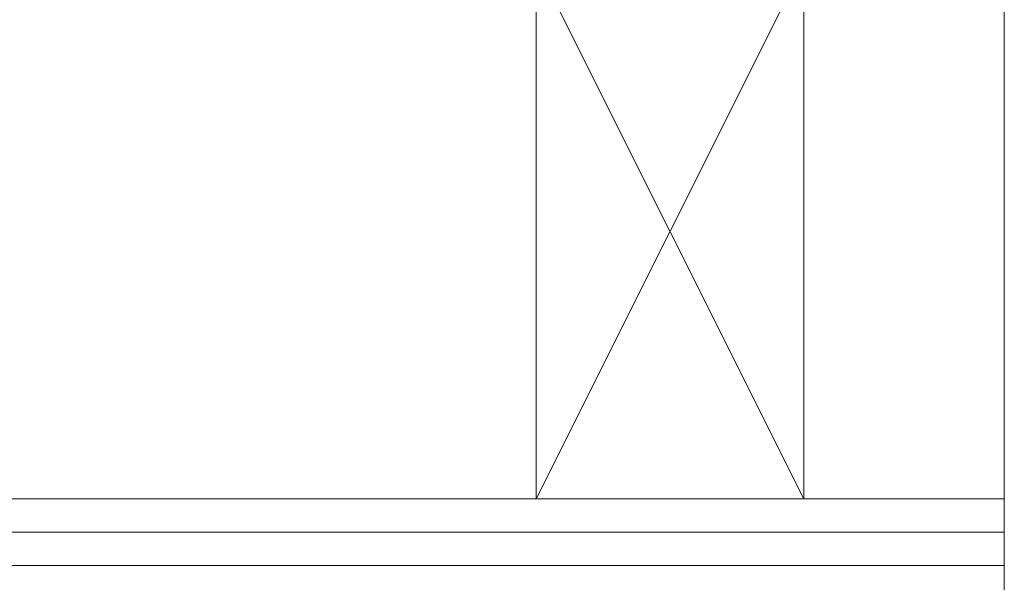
# Model space of a CAD drawing. Extents: x 1911006 to 2186114, y 709265 to 747216.
# Tile 116 of 256: x 1921441 to 1921470, y 735176 to 735193. Entities that reach past the tile are written whole.
import ezdxf

# ---------------------------------------------------------------- set-up
doc = ezdxf.new("R2010")
doc.units = 0
doc.header["$LTSCALE"] = 500
doc.header["$MEASUREMENT"] = 0
for name, color, linetype, lineweight in [('_MB_inne_0.15', 251, 'CONTINUOUS', 15), ('_MB_kreskowanie_szklo_0.09', 157, 'CONTINUOUS', 9), ('_MB_szklo_0.15', 142, 'CONTINUOUS', 15)]:
    doc.layers.add(name, color=color, linetype=linetype, lineweight=lineweight)

msp = doc.modelspace()

# ---------------------------------------------------------------- linework, layer by layer
at = {"layer": '_MB_inne_0.15', "color": 7}
msp.add_lwpolyline([(1921456.454, 735178.427), (1921456.454, 735194.427), (1921464.454, 735194.427), (1921464.454, 735178.427), (1921456.454, 735178.427), (1921464.454, 735194.427), (1921464.454, 735178.427), (1921456.454, 735194.427)], dxfattribs=at)
msp.add_lwpolyline([(1921464.454, 735194.427), (1921464.454, 735178.427), (1921470.454, 735178.427), (1921470.454, 735194.427)], close=True, dxfattribs=at)
at = {"layer": '_MB_kreskowanie_szklo_0.09', "color": 7}
for points in [[(1921470.454, 735177.427), (1921410.454, 735177.427)], [(1921470.454, 735176.427), (1921410.454, 735176.427)]]:
    msp.add_lwpolyline(points, dxfattribs=at)
at = {"layer": '_MB_szklo_0.15', "color": 7}
msp.add_lwpolyline([(1921410.454, 735174.427), (1921470.454, 735174.427), (1921470.454, 735178.427), (1921410.454, 735178.427)], dxfattribs=at)

doc.saveas('drawing.dxf')
